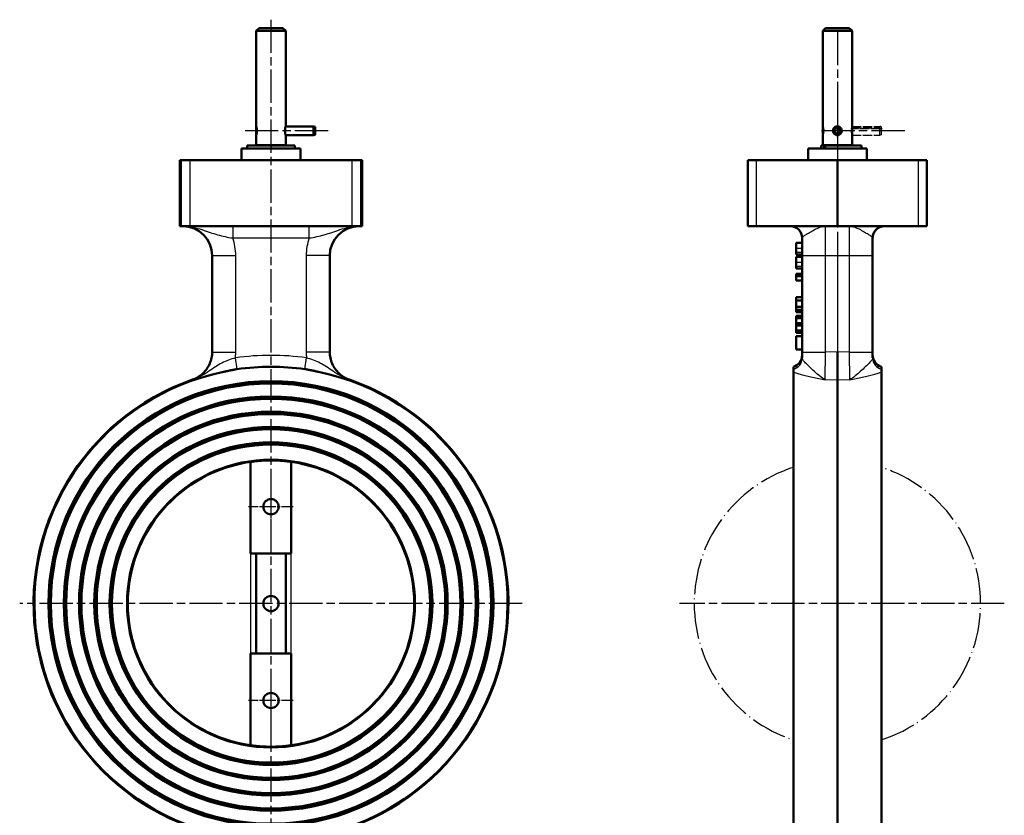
# Model space of a CAD drawing. Header units: millimetres. Extents: x 53 to 388, y 119 to 528.
# Tile 2 of 2: x 53 to 388, y 257 to 528. Entities that reach past the tile are written whole.
import ezdxf

# ---------------------------------------------------------------- set-up
doc = ezdxf.new("R2010")
doc.units = ezdxf.units.MM
doc.header["$LTSCALE"] = 2
doc.linetypes.add('CHAIN', pattern=[0.3543, 0.2362, -0.0295, 0.0591, -0.0295])
doc.linetypes.add('LONG_DASH_DOTTED', pattern=[0.3001, 0.2362, -0.0295, 0.0049, -0.0295])
for name, color, linetype, lineweight in [('Mittellinie(DIN)', 4, 'CHAIN', 25), ('Mittelpunktmarkierung(DIN)', 4, 'CHAIN', 25), ('Sichtbare Kanten(DIN)', 7, 'Continuous', 50), ('Sichtbare tangentiale Kanten(DIN)', 3, 'Continuous', 25), ('Überlagerung [Formatvorlage Phantomlinien(DIN)]', 255, 'LONG_DASH_DOTTED', 50)]:
    doc.layers.add(name, color=color, linetype=linetype, lineweight=lineweight)

msp = doc.modelspace()

# ---------------------------------------------------------------- linework, layer by layer
at = {"layer": 'Mittellinie(DIN)', "linetype": 'CHAIN', "ltscale": 23.990969}
msp.add_line((158.13, 490.19), (129.13, 490.19), dxfattribs=at)
at = {"layer": 'Mittelpunktmarkierung(DIN)', "linetype": 'CHAIN', "ltscale": 23.990969}
for p, q in [((138.63, 528.02), (138.63, 243.65)), ((331.46, 523.83), (331.46, 247.28)), ((354.36, 490.19), (325.1, 490.19)), ((224.17, 329.19), (53.08, 329.19)), ((388.28, 329.19), (277.71, 329.19))]:
    msp.add_line(p, q, dxfattribs=at)
at = {"layer": 'Mittelpunktmarkierung(DIN)', "linetype": 'CHAIN', "ltscale": 7.073874}
msp.add_line((331.46, 496.56), (331.46, 483.83), dxfattribs=at)
at = {"layer": 'Mittelpunktmarkierung(DIN)', "linetype": 'CHAIN', "ltscale": 8.445076}
for p, q in [((138.63, 369.79), (138.63, 354.59)), ((146.23, 362.19), (131.03, 362.19)), ((138.63, 303.79), (138.63, 288.59)), ((146.23, 296.19), (131.03, 296.19))]:
    msp.add_line(p, q, dxfattribs=at)
at = {"layer": 'Sichtbare Kanten(DIN)'}
for p, q in [((134.63, 525.19), (133.63, 524.19)), ((143.63, 524.19), (133.63, 524.19)), ((133.63, 491.69), (133.63, 524.19)), ((134.63, 525.19), (142.63, 525.19)), ((142.63, 525.19), (143.63, 524.19)), ((143.63, 491.69), (143.63, 524.19)), ((327.46, 525.19), (326.46, 524.19)), ((336.46, 524.19), (326.46, 524.19)), ((326.46, 485.24), (326.46, 524.19)), ((327.46, 525.19), (335.46, 525.19)), ((335.46, 525.19), (336.46, 524.19)), ((336.46, 485.24), (336.46, 524.19)), ((133.63, 491.56), (133.66, 491.57)), ((133.63, 491.56), (133.63, 488.83)), ((153.13, 491.69), (143.63, 491.69)), ((153.13, 491.69), (153.13, 488.69)), ((153.63, 491.56), (153.13, 491.69)), ((153.63, 491.56), (153.63, 488.83)), ((330.23, 490.79), (330.11, 490.85)), ((330.65, 490.58), (330.23, 490.79)), ((330.32, 491.16), (330.42, 491.07)), ((330.42, 491.07), (330.78, 490.77)), ((133.63, 488.83), (133.66, 488.82)), ((133.63, 485.24), (133.63, 488.69)), ((153.13, 488.69), (143.63, 488.69)), ((143.63, 485.24), (143.63, 488.69)), ((153.63, 488.83), (153.13, 488.69)), ((148.63, 484.19), (128.63, 484.19)), ((128.63, 484.19), (128.63, 480.19)), ((130.48, 485.19), (146.78, 485.19)), ((130.48, 484.19), (130.48, 485.19)), ((143.63, 485.24), (133.63, 485.24)), ((134.63, 485.24), (134.63, 485.19)), ((142.63, 485.24), (142.63, 485.19)), ((146.78, 484.19), (146.78, 485.19)), ((148.63, 484.19), (148.63, 480.19)), ((341.46, 484.19), (321.46, 484.19)), ((321.46, 484.19), (321.46, 480.19)), ((325.96, 485.19), (326.83, 485.19)), ((325.96, 484.19), (325.96, 485.19)), ((336.46, 485.24), (326.46, 485.24)), ((326.9, 485.19), (326.83, 485.19)), ((326.9, 485.19), (327.52, 485.19)), ((326.9, 484.19), (326.9, 485.19)), ((327.46, 485.24), (327.46, 485.19)), ((327.52, 485.19), (339.61, 485.19)), ((335.46, 485.24), (335.46, 485.19)), ((339.61, 484.19), (339.61, 485.19)), ((341.46, 484.19), (341.46, 480.19)), ((108.08, 480.19), (107.59, 480.19)), ((107.59, 480.19), (107.59, 457.69)), ((108.08, 480.19), (111.07, 480.19)), ((166.18, 480.19), (111.07, 480.19)), ((166.18, 480.19), (169.18, 480.19)), ((169.66, 480.19), (169.18, 480.19)), ((169.66, 457.69), (169.66, 480.19)), ((300.96, 480.19), (303.91, 480.19)), ((300.96, 480.19), (300.96, 457.69)), ((331.46, 480.19), (303.91, 480.19)), ((359.01, 480.19), (331.46, 480.19)), ((331.46, 480.19), (331.46, 457.69)), ((359.01, 480.19), (361.96, 480.19)), ((361.96, 457.69), (361.96, 480.19)), ((108.08, 457.69), (107.59, 457.69)), ((111.07, 457.69), (108.08, 457.69)), ((166.18, 457.69), (111.07, 457.69)), ((169.18, 457.69), (166.18, 457.69)), ((169.66, 457.69), (169.18, 457.69)), ((303.91, 457.69), (300.96, 457.69)), ((331.46, 457.69), (303.91, 457.69)), ((359.01, 457.69), (331.46, 457.69)), ((361.96, 457.69), (359.01, 457.69)), ((319.46, 453.69), (319.46, 447.69)), ((343.46, 447.69), (343.46, 453.69)), ((317.46, 452.06), (317.46, 450.07)), ((319.46, 452.06), (317.46, 452.06)), ((317.46, 450.07), (317.46, 448.69)), ((118.63, 447.69), (118.63, 414.83)), ((158.63, 414.83), (158.63, 447.69)), ((317.46, 448.69), (317.46, 448.08)), ((319.46, 448.08), (317.46, 448.08)), ((317.46, 447.32), (317.46, 445.34)), ((319.46, 447.32), (317.46, 447.32)), ((319.46, 447.69), (319.46, 414.83)), ((343.46, 414.83), (343.46, 447.69)), ((317.46, 445.34), (317.46, 443.95)), ((317.46, 443.95), (317.46, 443.35)), ((319.46, 443.35), (317.46, 443.35)), ((317.46, 441.43), (317.46, 440.68)), ((319.46, 441.43), (317.46, 441.43)), ((317.46, 440.68), (317.46, 439.18)), ((319.46, 440.68), (317.46, 440.68)), ((319.46, 439.18), (317.46, 439.18)), ((317.46, 433.5), (317.46, 432.44)), ((319.46, 433.5), (317.46, 433.5)), ((317.46, 432.44), (317.46, 430.27)), ((319.46, 432.44), (317.46, 432.44)), ((317.46, 430.27), (317.46, 429.27)), ((319.46, 430.27), (317.46, 430.27)), ((317.46, 429.27), (317.46, 428.46)), ((319.46, 429.27), (317.46, 429.27)), ((319.46, 428.46), (317.46, 428.46)), ((317.46, 427.19), (317.46, 426.42)), ((319.46, 427.19), (317.46, 427.19)), ((317.46, 426.42), (317.46, 424.64)), ((319.46, 426.42), (317.46, 426.42)), ((317.46, 424.64), (317.46, 423.91)), ((319.46, 424.64), (317.46, 424.64)), ((317.46, 423.91), (317.46, 422.14)), ((319.46, 423.91), (317.46, 423.91)), ((317.46, 422.14), (317.46, 421.37)), ((319.46, 422.14), (317.46, 422.14)), ((319.46, 421.37), (317.46, 421.37)), ((317.46, 420.28), (317.46, 415.72)), ((319.46, 420.28), (317.46, 420.28)), ((319.46, 415.72), (317.46, 415.72)), ((319.46, 414.83), (319.46, 412.85)), ((331.46, 414.9), (331.46, 405.46)), ((343.46, 412.85), (343.46, 414.83)), ((316.46, 409.01), (316.46, 409.85)), ((316.46, 409.01), (316.46, 408.11)), ((346.46, 409.85), (346.46, 409.01)), ((346.46, 408.11), (346.46, 409.01)), ((316.46, 248.65), (316.46, 408.11)), ((346.46, 408.11), (346.46, 248.65)), ((331.46, 248.39), (331.46, 405.46)), ((131.7, 377.45), (131.7, 346.19)), ((133.63, 377.69), (133.63, 377.94)), ((143.63, 377.69), (143.63, 377.94)), ((145.55, 346.19), (145.55, 377.45)), ((145.55, 346.19), (131.7, 346.19)), ((133.63, 312.19), (133.63, 346.19)), ((143.63, 312.19), (143.63, 346.19)), ((131.7, 312.19), (145.55, 312.19)), ((131.7, 312.19), (131.7, 280.94)), ((145.55, 280.94), (145.55, 312.19)), ((133.63, 280.45), (133.63, 280.7)), ((143.63, 280.45), (143.63, 280.7))]:
    msp.add_line(p, q, dxfattribs=at)
at = {"layer": 'Sichtbare Kanten(DIN)', "flags": 128}
for points in [[(133.63, 491.69), (133.63, 491.68), (133.64, 491.64), (133.66, 491.58), (133.68, 491.49), (133.71, 491.38), (133.74, 491.25), (133.77, 491.11), (133.8, 490.95), (133.82, 490.77), (133.84, 490.58), (133.85, 490.39), (133.86, 490.19), (133.85, 490), (133.84, 489.81), (133.82, 489.62), (133.8, 489.44), (133.77, 489.28), (133.74, 489.13), (133.71, 489.01), (133.68, 488.9), (133.66, 488.81), (133.64, 488.74), (133.63, 488.71), (133.63, 488.69)], [(143.63, 488.69), (143.62, 488.71), (143.61, 488.74), (143.59, 488.81), (143.57, 488.9), (143.54, 489.01), (143.51, 489.13), (143.48, 489.28), (143.46, 489.44), (143.43, 489.62), (143.41, 489.81), (143.4, 490), (143.4, 490.19), (143.4, 490.39), (143.41, 490.58), (143.43, 490.77), (143.46, 490.95), (143.48, 491.11), (143.51, 491.25), (143.54, 491.38), (143.57, 491.49), (143.59, 491.58), (143.61, 491.64), (143.62, 491.68), (143.63, 491.69)], [(329.96, 490.19), (330.01, 490.58), (330.17, 490.95), (330.4, 491.25), (330.71, 491.49), (331.08, 491.64), (331.46, 491.69), (331.85, 491.64), (332.22, 491.49), (332.52, 491.25), (332.76, 490.95), (332.91, 490.58), (332.96, 490.19), (332.91, 489.81), (332.76, 489.44), (332.52, 489.13), (332.22, 488.9), (331.85, 488.74), (331.46, 488.69), (331.08, 488.74), (330.71, 488.9), (330.4, 489.13), (330.17, 489.44), (330.01, 489.81), (329.96, 490.19)], [(118.63, 414.9), (118.61, 414.39), (118.57, 413.87), (118.51, 413.36), (118.42, 412.86), (118.3, 412.35), (118.15, 411.86), (117.98, 411.37), (117.79, 410.9), (117.57, 410.43), (117.33, 409.98), (117.07, 409.54), (116.78, 409.11), (116.47, 408.7), (116.14, 408.3), (115.79, 407.93), (115.43, 407.57), (115.04, 407.23), (114.64, 406.91), (114.22, 406.61), (113.79, 406.33), (113.34, 406.08), (112.88, 405.85), (112.41, 405.64), (111.93, 405.46)], [(158.63, 414.9), (158.64, 414.39), (158.68, 413.87), (158.75, 413.36), (158.84, 412.86), (158.96, 412.35), (159.1, 411.86), (159.27, 411.37), (159.46, 410.9), (159.68, 410.43), (159.92, 409.98), (160.19, 409.54), (160.47, 409.11), (160.78, 408.7), (161.11, 408.3), (161.46, 407.93), (161.83, 407.57), (162.21, 407.23), (162.62, 406.91), (163.03, 406.61), (163.47, 406.33), (163.91, 406.08), (164.37, 405.85), (164.84, 405.64), (165.32, 405.46)], [(122.5, 408.11), (122.71, 408.15), (122.92, 408.19), (123.13, 408.24), (123.35, 408.29), (123.57, 408.33), (123.79, 408.38), (124.02, 408.43), (124.23, 408.48), (124.43, 408.52), (124.61, 408.56), (124.78, 408.6), (124.94, 408.63), (125.1, 408.67), (125.27, 408.7), (125.44, 408.73), (125.61, 408.77), (125.8, 408.8), (125.98, 408.84), (126.16, 408.87), (126.34, 408.9), (126.52, 408.93), (126.71, 408.96), (126.89, 408.99), (127.07, 409.01)], [(150.18, 409.01), (150.37, 408.99), (150.57, 408.96), (150.76, 408.93), (150.95, 408.89), (151.15, 408.86), (151.34, 408.82), (151.53, 408.79), (151.72, 408.75), (151.91, 408.71), (152.1, 408.67), (152.3, 408.64), (152.49, 408.59), (152.68, 408.55), (152.87, 408.51), (153.06, 408.47), (153.25, 408.43), (153.44, 408.39), (153.63, 408.35), (153.82, 408.3), (154.01, 408.26), (154.19, 408.22), (154.38, 408.18), (154.57, 408.14), (154.76, 408.11)], [(145.55, 377.45), (145.39, 377.47), (145.12, 377.51), (144.75, 377.56), (144.31, 377.61), (143.79, 377.67), (143.21, 377.73), (142.56, 377.78), (141.84, 377.84), (141.06, 377.88), (140.26, 377.92), (139.44, 377.94), (138.63, 377.94), (137.82, 377.94), (137, 377.92), (136.19, 377.88), (135.42, 377.84), (134.69, 377.78), (134.04, 377.73), (133.46, 377.67), (132.95, 377.61), (132.5, 377.56), (132.14, 377.51), (131.87, 377.47), (131.7, 377.45)], [(131.7, 280.94), (131.87, 280.91), (132.14, 280.88), (132.5, 280.83), (132.95, 280.78), (133.46, 280.72), (134.04, 280.66), (134.69, 280.6), (135.42, 280.55), (136.19, 280.5), (137, 280.47), (137.82, 280.45), (138.63, 280.44), (139.44, 280.45), (140.26, 280.47), (141.06, 280.5), (141.84, 280.55), (142.56, 280.6), (143.21, 280.66), (143.79, 280.72), (144.31, 280.78), (144.75, 280.83), (145.12, 280.88), (145.39, 280.91), (145.55, 280.94)]]:
    msp.add_lwpolyline(points, dxfattribs=at)
at = {"layer": 'Sichtbare Kanten(DIN)'}
for centre, radius in [((138.63, 329.19), 75.74), ((138.63, 329.19), 75.34), ((138.63, 329.19), 74.94), ((138.63, 329.19), 70.54), ((138.63, 329.19), 70.14), ((138.63, 329.19), 69.74), ((138.63, 329.19), 65.34), ((138.63, 329.19), 64.94), ((138.63, 329.19), 64.54), ((138.63, 329.19), 60.14), ((138.63, 329.19), 59.74), ((138.63, 329.19), 59.34), ((138.63, 329.19), 54.94), ((138.63, 329.19), 54.54), ((138.63, 329.19), 54.14), ((138.63, 329.19), 49), ((138.63, 362.19), 2.6), ((138.63, 329.19), 2.6), ((138.63, 296.19), 2.6)]:
    msp.add_circle(centre, radius, dxfattribs=at)
for centre, radius, start, end in [((331.46, 490.19), 1.37, 154.1907, 139.7906), ((331.46, 490.19), 0.9, 154.1907, 139.7906), ((108.63, 447.69), 10, 0, 90), ((168.63, 447.69), 10, 90, 180), ((315.46, 453.69), 4, 0, 90), ((347.46, 453.69), 4, 90, 180), ((315.46, 413.72), 4, 284.4775, 0), ((347.46, 413.72), 4, 180, 255.5225), ((138.63, 329.19), 80.65, 81.7636, 98.2364), ((138.63, 329.19), 80.54, 101.5515, 78.4485), ((138.63, 329.19), 80.81, 109.292, 70.708), ((138.63, 329.19), 48.75, 98.1704, 261.8296), ((138.63, 329.19), 48.75, 278.1704, 81.8296)]:
    msp.add_arc(centre, radius, start, end, dxfattribs=at)
at = {"layer": 'Sichtbare tangentiale Kanten(DIN)'}
for p, q in [((326.83, 484.19), (326.83, 485.19)), ((327.52, 484.19), (327.52, 485.19)), ((108.08, 480.19), (108.08, 457.69)), ((111.07, 457.69), (111.07, 480.19)), ((166.18, 480.19), (166.18, 457.69)), ((169.18, 457.69), (169.18, 480.19)), ((303.91, 457.69), (303.91, 480.19)), ((359.01, 480.19), (359.01, 457.69)), ((125.6, 457.69), (125.6, 453.69)), ((151.66, 453.69), (151.66, 457.69)), ((327.46, 447.69), (327.46, 457.69)), ((335.46, 457.69), (335.46, 447.69)), ((125.6, 453.69), (151.66, 453.69)), ((319.46, 450.07), (317.46, 450.07)), ((118.63, 447.69), (126.63, 447.69)), ((126.63, 414.83), (126.63, 447.69)), ((158.63, 447.69), (150.63, 447.69)), ((150.63, 447.69), (150.63, 414.83)), ((319.46, 448.69), (317.46, 448.69)), ((319.46, 447.69), (327.46, 447.69)), ((327.46, 447.69), (331.46, 447.69)), ((327.46, 414.83), (327.46, 447.69)), ((331.46, 447.69), (335.46, 447.69)), ((331.46, 447.69), (331.46, 414.9)), ((335.46, 447.69), (343.46, 447.69)), ((335.46, 447.69), (335.46, 414.83)), ((319.46, 445.34), (317.46, 445.34)), ((319.46, 443.95), (317.46, 443.95)), ((118.63, 414.83), (126.63, 414.83)), ((127.07, 409.01), (126.52, 412.85)), ((150.18, 409.01), (150.74, 412.85)), ((158.63, 414.83), (150.63, 414.83)), ((319.46, 414.83), (327.46, 414.83)), ((327.32, 405.39), (327.46, 414.83)), ((331.46, 414.9), (327.46, 414.83)), ((335.46, 414.83), (331.46, 414.9)), ((335.46, 414.83), (343.46, 414.83)), ((335.46, 414.83), (335.6, 405.39)), ((111.93, 405.46), (111.93, 405.39)), ((165.32, 405.39), (165.32, 405.46)), ((327.32, 405.39), (331.46, 405.46)), ((331.46, 405.46), (335.6, 405.39)), ((131.7, 346.19), (131.7, 312.19)), ((145.55, 312.19), (145.55, 346.19))]:
    msp.add_line(p, q, dxfattribs=at)
at = {"layer": 'Sichtbare tangentiale Kanten(DIN)', "flags": 128}
for points in [[(108.63, 457.69), (109.49, 457.67), (110.34, 457.6), (111.19, 457.49), (112.02, 457.34), (112.83, 457.17), (113.62, 456.97), (114.39, 456.75), (115.13, 456.52), (115.84, 456.29), (116.54, 456.05), (117.22, 455.82), (117.88, 455.59), (118.54, 455.37), (119.18, 455.16), (119.82, 454.96), (120.47, 454.77), (121.11, 454.6), (121.75, 454.44), (122.39, 454.29), (123.03, 454.15), (123.67, 454.02), (124.32, 453.9), (124.96, 453.79), (125.6, 453.69)], [(151.66, 453.69), (152.29, 453.79), (152.94, 453.9), (153.58, 454.02), (154.22, 454.15), (154.87, 454.29), (155.51, 454.44), (156.15, 454.6), (156.79, 454.77), (157.43, 454.96), (158.07, 455.16), (158.72, 455.37), (159.37, 455.59), (160.04, 455.82), (160.72, 456.05), (161.41, 456.29), (162.12, 456.52), (162.86, 456.75), (163.63, 456.97), (164.42, 457.17), (165.24, 457.34), (166.06, 457.49), (166.91, 457.6), (167.76, 457.67), (168.63, 457.69)], [(319.46, 453.69), (319.48, 453.79), (319.54, 453.9), (319.64, 454.02), (319.78, 454.15), (319.95, 454.29), (320.15, 454.44), (320.39, 454.6), (320.66, 454.77), (320.95, 454.96), (321.28, 455.16), (321.62, 455.37), (321.99, 455.59), (322.38, 455.82), (322.79, 456.05), (323.21, 456.29), (323.65, 456.52), (324.1, 456.75), (324.56, 456.97), (325.03, 457.17), (325.51, 457.34), (325.99, 457.49), (326.48, 457.6), (326.97, 457.67), (327.46, 457.69)], [(335.46, 457.69), (335.95, 457.67), (336.44, 457.6), (336.93, 457.49), (337.42, 457.34), (337.89, 457.17), (338.37, 456.97), (338.83, 456.75), (339.28, 456.52), (339.71, 456.29), (340.14, 456.05), (340.54, 455.82), (340.93, 455.59), (341.3, 455.37), (341.65, 455.16), (341.97, 454.96), (342.27, 454.77), (342.54, 454.6), (342.77, 454.44), (342.98, 454.29), (343.15, 454.15), (343.28, 454.02), (343.38, 453.9), (343.44, 453.79), (343.46, 453.69)], [(118.63, 414.83), (118.61, 414.32), (118.57, 413.8), (118.51, 413.29), (118.42, 412.78), (118.3, 412.28), (118.15, 411.79), (117.99, 411.3), (117.79, 410.83), (117.58, 410.36), (117.33, 409.91), (117.07, 409.47), (116.78, 409.04), (116.47, 408.62), (116.14, 408.23), (115.8, 407.85), (115.43, 407.49), (115.04, 407.15), (114.64, 406.83), (114.22, 406.53), (113.79, 406.26), (113.34, 406), (112.88, 405.77), (112.41, 405.57), (111.93, 405.39)], [(126.52, 412.85), (125.93, 412.68), (125.34, 412.5), (124.76, 412.31), (124.18, 412.1), (123.6, 411.87), (123.04, 411.63), (122.48, 411.36), (121.92, 411.09), (121.37, 410.79), (120.82, 410.48), (120.28, 410.15), (119.73, 409.8), (119.18, 409.44), (118.63, 409.07), (118.06, 408.68), (117.47, 408.28), (116.87, 407.88), (116.24, 407.48), (115.59, 407.09), (114.9, 406.7), (114.19, 406.33), (113.46, 405.98), (112.7, 405.67), (111.93, 405.39)], [(126.52, 412.85), (126.53, 412.93), (126.53, 413.01), (126.54, 413.1), (126.55, 413.18), (126.56, 413.26), (126.56, 413.34), (126.57, 413.43), (126.58, 413.51), (126.58, 413.59), (126.59, 413.67), (126.59, 413.76), (126.6, 413.84), (126.6, 413.92), (126.61, 414), (126.61, 414.09), (126.61, 414.17), (126.62, 414.25), (126.62, 414.33), (126.62, 414.42), (126.62, 414.5), (126.62, 414.58), (126.63, 414.66), (126.63, 414.75), (126.63, 414.83)], [(150.63, 414.83), (150.63, 414.75), (150.63, 414.66), (150.63, 414.58), (150.63, 414.5), (150.63, 414.42), (150.63, 414.33), (150.64, 414.25), (150.64, 414.17), (150.64, 414.09), (150.65, 414), (150.65, 413.92), (150.65, 413.84), (150.66, 413.76), (150.66, 413.67), (150.67, 413.59), (150.67, 413.51), (150.68, 413.43), (150.69, 413.34), (150.69, 413.26), (150.7, 413.18), (150.71, 413.1), (150.72, 413.01), (150.73, 412.93), (150.74, 412.85)], [(165.32, 405.39), (164.55, 405.67), (163.8, 405.99), (163.08, 406.33), (162.37, 406.7), (161.69, 407.09), (161.03, 407.48), (160.39, 407.88), (159.78, 408.28), (159.19, 408.68), (158.62, 409.06), (158.06, 409.44), (157.51, 409.8), (156.97, 410.14), (156.42, 410.47), (155.88, 410.79), (155.33, 411.09), (154.77, 411.36), (154.21, 411.63), (153.65, 411.87), (153.07, 412.1), (152.49, 412.31), (151.91, 412.5), (151.32, 412.68), (150.74, 412.85)], [(165.32, 405.39), (164.84, 405.57), (164.37, 405.77), (163.91, 406.01), (163.47, 406.26), (163.03, 406.54), (162.61, 406.84), (162.21, 407.16), (161.82, 407.49), (161.46, 407.85), (161.11, 408.23), (160.78, 408.63), (160.47, 409.04), (160.18, 409.47), (159.92, 409.91), (159.68, 410.36), (159.46, 410.83), (159.27, 411.3), (159.1, 411.79), (158.96, 412.28), (158.84, 412.78), (158.75, 413.29), (158.68, 413.8), (158.64, 414.32), (158.63, 414.83)], [(327.32, 405.39), (326.84, 405.67), (326.36, 405.98), (325.88, 406.33), (325.41, 406.7), (324.94, 407.09), (324.48, 407.48), (324.02, 407.88), (323.58, 408.29), (323.15, 408.68), (322.74, 409.07), (322.34, 409.44), (321.96, 409.8), (321.6, 410.15), (321.26, 410.48), (320.94, 410.79), (320.65, 411.09), (320.38, 411.36), (320.15, 411.62), (319.94, 411.87), (319.77, 412.1), (319.64, 412.31), (319.54, 412.5), (319.48, 412.68), (319.46, 412.85)], [(343.46, 412.85), (343.44, 412.68), (343.38, 412.5), (343.29, 412.31), (343.15, 412.1), (342.98, 411.87), (342.78, 411.63), (342.54, 411.36), (342.28, 411.09), (341.99, 410.79), (341.67, 410.48), (341.32, 410.15), (340.96, 409.8), (340.58, 409.44), (340.18, 409.07), (339.77, 408.68), (339.34, 408.28), (338.9, 407.88), (338.45, 407.48), (337.99, 407.09), (337.52, 406.7), (337.04, 406.33), (336.56, 405.98), (336.08, 405.67), (335.6, 405.39)], [(111.93, 405.39), (112.27, 405.49), (112.62, 405.6), (112.97, 405.71), (113.32, 405.82), (113.68, 405.93), (114.05, 406.03), (114.42, 406.14), (114.8, 406.25), (115.19, 406.36), (115.59, 406.47), (116, 406.59), (116.42, 406.7), (116.86, 406.81), (117.3, 406.93), (117.76, 407.04), (118.23, 407.16), (118.71, 407.28), (119.21, 407.4), (119.73, 407.52), (120.26, 407.64), (120.8, 407.75), (121.35, 407.87), (121.92, 407.99), (122.5, 408.11)], [(154.75, 408.11), (155.33, 407.99), (155.9, 407.87), (156.45, 407.75), (156.99, 407.64), (157.52, 407.52), (158.03, 407.4), (158.53, 407.28), (159.02, 407.16), (159.49, 407.04), (159.95, 406.93), (160.39, 406.81), (160.83, 406.7), (161.25, 406.59), (161.66, 406.47), (162.06, 406.36), (162.45, 406.25), (162.83, 406.14), (163.2, 406.04), (163.57, 405.93), (163.93, 405.82), (164.28, 405.71), (164.63, 405.6), (164.98, 405.49), (165.32, 405.39)], [(316.46, 408.11), (316.72, 407.99), (317, 407.87), (317.3, 407.75), (317.63, 407.64), (317.99, 407.52), (318.36, 407.4), (318.76, 407.28), (319.17, 407.16), (319.6, 407.04), (320.04, 406.93), (320.5, 406.81), (320.98, 406.7), (321.46, 406.59), (321.96, 406.47), (322.47, 406.36), (322.98, 406.25), (323.51, 406.14), (324.04, 406.03), (324.58, 405.93), (325.13, 405.82), (325.67, 405.71), (326.22, 405.6), (326.77, 405.49), (327.32, 405.39)], [(335.6, 405.39), (336.15, 405.49), (336.7, 405.6), (337.25, 405.71), (337.8, 405.82), (338.34, 405.93), (338.88, 406.03), (339.41, 406.14), (339.94, 406.25), (340.46, 406.36), (340.97, 406.47), (341.46, 406.59), (341.95, 406.7), (342.42, 406.81), (342.88, 406.93), (343.32, 407.04), (343.75, 407.16), (344.17, 407.28), (344.56, 407.4), (344.94, 407.52), (345.29, 407.64), (345.62, 407.75), (345.93, 407.87), (346.21, 407.99), (346.46, 408.11)]]:
    msp.add_lwpolyline(points, dxfattribs=at)
at = {"layer": 'Sichtbare tangentiale Kanten(DIN)'}
for centre, radius, start, end in [((108.63, 447.69), 18, 0, 19.4712), ((168.63, 447.69), 18, 160.5288, 180), ((138.63, 329.19), 84.53, 81.7636, 98.2364)]:
    msp.add_arc(centre, radius, start, end, dxfattribs=at)
for centre, major_axis, start_param, end_param in [((315.46, 412.85), (4, 0), 4.965069, 6.283185), ((347.46, 412.85), (-4, 0), 0, 1.318116)]:
    msp.add_ellipse(centre, major_axis=major_axis, ratio=0.989685, start_param=start_param, end_param=end_param, dxfattribs=at)
at = {"layer": 'Überlagerung [Formatvorlage Phantomlinien(DIN)]', "ltscale": 0.927552}
for p, q in [((327.46, 525.19), (326.46, 524.19)), ((335.46, 525.19), (336.46, 524.19))]:
    msp.add_line(p, q, dxfattribs=at)
at = {"layer": 'Überlagerung [Formatvorlage Phantomlinien(DIN)]', "ltscale": 10.303528}
for p, q in [((336.46, 524.19), (326.46, 524.19)), ((336.46, 485.24), (326.46, 485.24))]:
    msp.add_line(p, q, dxfattribs=at)
at = {"layer": 'Überlagerung [Formatvorlage Phantomlinien(DIN)]', "ltscale": 21.318253}
for p, q in [((326.46, 491.69), (326.46, 524.19)), ((336.46, 491.69), (336.46, 524.19))]:
    msp.add_line(p, q, dxfattribs=at)
at = {"layer": 'Überlagerung [Formatvorlage Phantomlinien(DIN)]', "ltscale": 8.242803}
msp.add_line((327.46, 525.19), (335.46, 525.19), dxfattribs=at)
at = {"layer": 'Überlagerung [Formatvorlage Phantomlinien(DIN)]', "ltscale": 0.024272}
for p, q in [((326.46, 491.56), (326.5, 491.57)), ((326.46, 488.83), (326.5, 488.82))]:
    msp.add_line(p, q, dxfattribs=at)
at = {"layer": 'Überlagerung [Formatvorlage Phantomlinien(DIN)]', "ltscale": 0.778571}
msp.add_line((326.46, 491.07), (326.46, 491.56), dxfattribs=at)
at = {"layer": 'Überlagerung [Formatvorlage Phantomlinien(DIN)]', "ltscale": 0.098262}
msp.add_line((326.46, 491.07), (326.61, 491.1), dxfattribs=at)
at = {"layer": 'Überlagerung [Formatvorlage Phantomlinien(DIN)]', "ltscale": 0.291656}
msp.add_line((326.46, 490.79), (326.46, 491.07), dxfattribs=at)
at = {"layer": 'Überlagerung [Formatvorlage Phantomlinien(DIN)]', "ltscale": 0.129312}
msp.add_line((326.65, 490.81), (326.46, 490.79), dxfattribs=at)
at = {"layer": 'Überlagerung [Formatvorlage Phantomlinien(DIN)]', "ltscale": 1.811032}
msp.add_line((326.46, 488.83), (326.46, 490.79), dxfattribs=at)
at = {"layer": 'Überlagerung [Formatvorlage Phantomlinien(DIN)]', "lineweight": 25, "ltscale": 6.353296}
msp.add_line((345.96, 490.85), (336.28, 490.85), dxfattribs=at)
at = {"layer": 'Überlagerung [Formatvorlage Phantomlinien(DIN)]', "lineweight": 25, "ltscale": 6.318656}
msp.add_line((336.33, 491.16), (345.96, 491.16), dxfattribs=at)
at = {"layer": 'Überlagerung [Formatvorlage Phantomlinien(DIN)]', "lineweight": 25, "ltscale": 6.231419}
for p, q in [((336.46, 491.69), (345.96, 491.69)), ((336.46, 488.69), (345.96, 488.69))]:
    msp.add_line(p, q, dxfattribs=at)
at = {"layer": 'Überlagerung [Formatvorlage Phantomlinien(DIN)]', "lineweight": 25, "ltscale": 0.85494}
msp.add_line((345.96, 491.16), (345.96, 491.69), dxfattribs=at)
at = {"layer": 'Überlagerung [Formatvorlage Phantomlinien(DIN)]', "lineweight": 25, "ltscale": 0.339444}
for p, q in [((346.46, 491.56), (345.96, 491.69)), ((345.96, 491.16), (346.46, 491.07)), ((346.46, 490.79), (345.96, 490.85)), ((346.46, 488.83), (345.96, 488.69))]:
    msp.add_line(p, q, dxfattribs=at)
at = {"layer": 'Überlagerung [Formatvorlage Phantomlinien(DIN)]', "lineweight": 25, "ltscale": 1.988661}
msp.add_line((345.96, 488.69), (345.96, 490.85), dxfattribs=at)
at = {"layer": 'Überlagerung [Formatvorlage Phantomlinien(DIN)]', "lineweight": 25, "ltscale": 0.778571}
msp.add_line((346.46, 491.07), (346.46, 491.56), dxfattribs=at)
at = {"layer": 'Überlagerung [Formatvorlage Phantomlinien(DIN)]', "lineweight": 25, "ltscale": 0.291656}
msp.add_line((346.46, 491.07), (346.46, 490.79), dxfattribs=at)
at = {"layer": 'Überlagerung [Formatvorlage Phantomlinien(DIN)]', "lineweight": 25, "ltscale": 1.811032}
msp.add_line((346.46, 488.83), (346.46, 490.79), dxfattribs=at)
at = {"layer": 'Überlagerung [Formatvorlage Phantomlinien(DIN)]', "ltscale": 2.262925}
for p, q in [((326.46, 485.24), (326.46, 488.69)), ((336.46, 485.24), (336.46, 488.69))]:
    msp.add_line(p, q, dxfattribs=at)
at = {"layer": 'Überlagerung [Formatvorlage Phantomlinien(DIN)]', "ltscale": 20.607157}
msp.add_line((341.46, 484.19), (321.46, 484.19), dxfattribs=at)
at = {"layer": 'Überlagerung [Formatvorlage Phantomlinien(DIN)]', "ltscale": 2.623697}
for p, q in [((321.46, 484.19), (321.46, 480.19)), ((341.46, 484.19), (341.46, 480.19))]:
    msp.add_line(p, q, dxfattribs=at)
at = {"layer": 'Überlagerung [Formatvorlage Phantomlinien(DIN)]', "ltscale": 1.017096}
msp.add_line((325.96, 485.19), (326.83, 485.19), dxfattribs=at)
at = {"layer": 'Überlagerung [Formatvorlage Phantomlinien(DIN)]', "ltscale": 0.655849}
for p, q in [((325.96, 484.19), (325.96, 485.19)), ((326.9, 484.19), (326.9, 485.19)), ((339.61, 484.19), (339.61, 485.19))]:
    msp.add_line(p, q, dxfattribs=at)
at = {"layer": 'Überlagerung [Formatvorlage Phantomlinien(DIN)]', "ltscale": 0.046661}
msp.add_line((326.9, 485.19), (326.83, 485.19), dxfattribs=at)
at = {"layer": 'Überlagerung [Formatvorlage Phantomlinien(DIN)]', "ltscale": 0.83909}
msp.add_line((326.9, 485.19), (327.52, 485.19), dxfattribs=at)
at = {"layer": 'Überlagerung [Formatvorlage Phantomlinien(DIN)]', "ltscale": 0.032697}
for p, q in [((327.46, 485.24), (327.46, 485.19)), ((335.46, 485.24), (335.46, 485.19))]:
    msp.add_line(p, q, dxfattribs=at)
at = {"layer": 'Überlagerung [Formatvorlage Phantomlinien(DIN)]', "ltscale": 11.095316}
msp.add_line((327.52, 485.19), (339.61, 485.19), dxfattribs=at)
at = {"layer": 'Überlagerung [Formatvorlage Phantomlinien(DIN)]', "ltscale": 3.056643}
for p, q in [((300.96, 480.19), (303.91, 480.19)), ((359.01, 480.19), (361.96, 480.19)), ((303.91, 457.69), (300.96, 457.69)), ((361.96, 457.69), (359.01, 457.69))]:
    msp.add_line(p, q, dxfattribs=at)
at = {"layer": 'Überlagerung [Formatvorlage Phantomlinien(DIN)]', "ltscale": 14.758759}
for p, q in [((300.96, 480.19), (300.96, 457.69)), ((331.46, 480.19), (331.46, 457.69)), ((361.96, 457.69), (361.96, 480.19))]:
    msp.add_line(p, q, dxfattribs=at)
at = {"layer": 'Überlagerung [Formatvorlage Phantomlinien(DIN)]', "ltscale": 18.075603}
for p, q in [((331.46, 480.19), (303.91, 480.19)), ((359.01, 480.19), (331.46, 480.19)), ((331.46, 457.69), (303.91, 457.69)), ((359.01, 457.69), (331.46, 457.69))]:
    msp.add_line(p, q, dxfattribs=at)
at = {"layer": 'Überlagerung [Formatvorlage Phantomlinien(DIN)]', "ltscale": 4.012384}
for p, q in [((319.46, 453.69), (319.46, 447.69)), ((343.46, 447.69), (343.46, 453.69))]:
    msp.add_line(p, q, dxfattribs=at)
at = {"layer": 'Überlagerung [Formatvorlage Phantomlinien(DIN)]', "ltscale": 2.620925}
msp.add_line((317.46, 452.06), (317.46, 450.07), dxfattribs=at)
at = {"layer": 'Überlagerung [Formatvorlage Phantomlinien(DIN)]', "ltscale": 1.311799}
for p, q in [((319.46, 452.06), (317.46, 452.06)), ((319.46, 448.08), (317.46, 448.08)), ((319.46, 447.32), (317.46, 447.32)), ((319.46, 443.35), (317.46, 443.35)), ((319.46, 441.43), (317.46, 441.43)), ((319.46, 440.68), (317.46, 440.68)), ((319.46, 439.18), (317.46, 439.18)), ((319.46, 433.5), (317.46, 433.5)), ((319.46, 432.44), (317.46, 432.44)), ((319.46, 430.27), (317.46, 430.27)), ((319.46, 429.27), (317.46, 429.27)), ((319.46, 428.46), (317.46, 428.46)), ((319.46, 427.19), (317.46, 427.19)), ((319.46, 426.42), (317.46, 426.42)), ((319.46, 424.64), (317.46, 424.64)), ((319.46, 423.91), (317.46, 423.91)), ((319.46, 422.14), (317.46, 422.14)), ((319.46, 421.37), (317.46, 421.37)), ((319.46, 420.28), (317.46, 420.28)), ((319.46, 415.72), (317.46, 415.72))]:
    msp.add_line(p, q, dxfattribs=at)
at = {"layer": 'Überlagerung [Formatvorlage Phantomlinien(DIN)]', "ltscale": 1.034629}
msp.add_line((317.46, 450.07), (317.46, 448.69), dxfattribs=at)
at = {"layer": 'Überlagerung [Formatvorlage Phantomlinien(DIN)]', "ltscale": 1.705252}
msp.add_line((317.46, 448.69), (317.46, 448.08), dxfattribs=at)
at = {"layer": 'Überlagerung [Formatvorlage Phantomlinien(DIN)]', "ltscale": 2.620926}
msp.add_line((317.46, 447.32), (317.46, 445.34), dxfattribs=at)
at = {"layer": 'Überlagerung [Formatvorlage Phantomlinien(DIN)]', "ltscale": 21.558134}
for p, q in [((319.46, 447.69), (319.46, 414.83)), ((343.46, 414.83), (343.46, 447.69))]:
    msp.add_line(p, q, dxfattribs=at)
at = {"layer": 'Überlagerung [Formatvorlage Phantomlinien(DIN)]', "ltscale": 1.034625}
msp.add_line((317.46, 445.34), (317.46, 443.95), dxfattribs=at)
at = {"layer": 'Überlagerung [Formatvorlage Phantomlinien(DIN)]', "ltscale": 1.705255}
msp.add_line((317.46, 443.95), (317.46, 443.35), dxfattribs=at)
at = {"layer": 'Überlagerung [Formatvorlage Phantomlinien(DIN)]', "ltscale": 0.490912}
msp.add_line((317.46, 441.43), (317.46, 440.68), dxfattribs=at)
at = {"layer": 'Überlagerung [Formatvorlage Phantomlinien(DIN)]', "ltscale": 1.150118}
msp.add_line((317.46, 440.68), (317.46, 439.18), dxfattribs=at)
at = {"layer": 'Überlagerung [Formatvorlage Phantomlinien(DIN)]', "ltscale": 0.698296}
msp.add_line((317.46, 433.5), (317.46, 432.44), dxfattribs=at)
at = {"layer": 'Überlagerung [Formatvorlage Phantomlinien(DIN)]', "ltscale": 2.47314}
msp.add_line((317.46, 432.44), (317.46, 430.27), dxfattribs=at)
at = {"layer": 'Überlagerung [Formatvorlage Phantomlinien(DIN)]', "ltscale": 0.912228}
msp.add_line((317.46, 430.27), (317.46, 429.27), dxfattribs=at)
at = {"layer": 'Überlagerung [Formatvorlage Phantomlinien(DIN)]', "ltscale": 0.530559}
msp.add_line((317.46, 429.27), (317.46, 428.46), dxfattribs=at)
at = {"layer": 'Überlagerung [Formatvorlage Phantomlinien(DIN)]', "ltscale": 0.509211}
for p, q in [((317.46, 427.19), (317.46, 426.42)), ((317.46, 422.14), (317.46, 421.37))]:
    msp.add_line(p, q, dxfattribs=at)
at = {"layer": 'Überlagerung [Formatvorlage Phantomlinien(DIN)]', "ltscale": 3.546414}
msp.add_line((317.46, 426.42), (317.46, 424.64), dxfattribs=at)
at = {"layer": 'Überlagerung [Formatvorlage Phantomlinien(DIN)]', "ltscale": 0.475663}
msp.add_line((317.46, 424.64), (317.46, 423.91), dxfattribs=at)
at = {"layer": 'Überlagerung [Formatvorlage Phantomlinien(DIN)]', "ltscale": 3.59822}
msp.add_line((317.46, 423.91), (317.46, 422.14), dxfattribs=at)
at = {"layer": 'Überlagerung [Formatvorlage Phantomlinien(DIN)]', "ltscale": 2.988669}
msp.add_line((317.46, 420.28), (317.46, 415.72), dxfattribs=at)
at = {"layer": 'Überlagerung [Formatvorlage Phantomlinien(DIN)]', "ltscale": 1.300949}
for p, q in [((319.46, 414.83), (319.46, 412.85)), ((343.46, 412.85), (343.46, 414.83))]:
    msp.add_line(p, q, dxfattribs=at)
at = {"layer": 'Überlagerung [Formatvorlage Phantomlinien(DIN)]', "ltscale": 8.095214}
msp.add_line((331.46, 414.9), (331.46, 405.46), dxfattribs=at)
at = {"layer": 'Überlagerung [Formatvorlage Phantomlinien(DIN)]', "ltscale": 7.605094}
for p, q in [((316.46, 409.01), (316.46, 409.85)), ((346.46, 409.85), (346.46, 409.01))]:
    msp.add_line(p, q, dxfattribs=at)
at = {"layer": 'Überlagerung [Formatvorlage Phantomlinien(DIN)]', "ltscale": 3.059953}
msp.add_line((316.46, 409.01), (316.46, 408.11), dxfattribs=at)
at = {"layer": 'Überlagerung [Formatvorlage Phantomlinien(DIN)]', "ltscale": 3.059959}
msp.add_line((346.46, 408.11), (346.46, 409.01), dxfattribs=at)
at = {"layer": 'Überlagerung [Formatvorlage Phantomlinien(DIN)]', "ltscale": 49.316223}
for p, q in [((316.46, 248.65), (316.46, 408.11)), ((346.46, 408.11), (346.46, 248.65))]:
    msp.add_line(p, q, dxfattribs=at)
at = {"layer": 'Überlagerung [Formatvorlage Phantomlinien(DIN)]', "ltscale": 53.946297}
msp.add_line((331.46, 248.39), (331.46, 405.46), dxfattribs=at)
at = {"layer": 'Überlagerung [Formatvorlage Phantomlinien(DIN)]', "ltscale": 3.106368, "flags": 128}
msp.add_lwpolyline([(326.46, 491.69), (326.47, 491.68), (326.48, 491.64), (326.5, 491.58), (326.52, 491.49), (326.55, 491.38), (326.58, 491.25), (326.61, 491.11), (326.63, 490.95), (326.66, 490.77), (326.68, 490.58), (326.69, 490.39), (326.69, 490.19), (326.69, 490), (326.68, 489.81), (326.66, 489.62), (326.63, 489.44), (326.61, 489.28), (326.58, 489.13), (326.55, 489.01), (326.52, 488.9), (326.5, 488.81), (326.48, 488.74), (326.47, 488.71), (326.46, 488.69)], dxfattribs=at)
at = {"layer": 'Überlagerung [Formatvorlage Phantomlinien(DIN)]', "lineweight": 25, "ltscale": 3.106368, "flags": 128}
msp.add_lwpolyline([(336.46, 488.69), (336.46, 488.71), (336.45, 488.74), (336.43, 488.81), (336.41, 488.9), (336.38, 489.01), (336.35, 489.13), (336.32, 489.28), (336.29, 489.44), (336.27, 489.62), (336.25, 489.81), (336.24, 490), (336.23, 490.19), (336.24, 490.39), (336.25, 490.58), (336.27, 490.77), (336.29, 490.95), (336.32, 491.11), (336.35, 491.25), (336.38, 491.38), (336.41, 491.49), (336.43, 491.58), (336.45, 491.64), (336.46, 491.68), (336.46, 491.69)], dxfattribs=at)
at = {"layer": 'Überlagerung [Formatvorlage Phantomlinien(DIN)]', "ltscale": 4.121351}
for centre, start, end in [((315.46, 453.69), 0, 90), ((347.46, 453.69), 90, 180)]:
    msp.add_arc(centre, 4, start, end, dxfattribs=at)
at = {"layer": 'Überlagerung [Formatvorlage Phantomlinien(DIN)]', "ltscale": 3.458369}
for centre, start, end in [((315.46, 413.72), 284.4775, 0), ((347.46, 413.72), 180, 255.5225)]:
    msp.add_arc(centre, 4, start, end, dxfattribs=at)
at = {"layer": 'Überlagerung [Formatvorlage Phantomlinien(DIN)]', "lineweight": 25, "ltscale": 25.545212}
for start, end in [(107.9202, 252.0798), (287.9202, 72.0798)]:
    msp.add_arc((331.46, 329.19), 48.75, start, end, dxfattribs=at)

doc.saveas('drawing.dxf')
